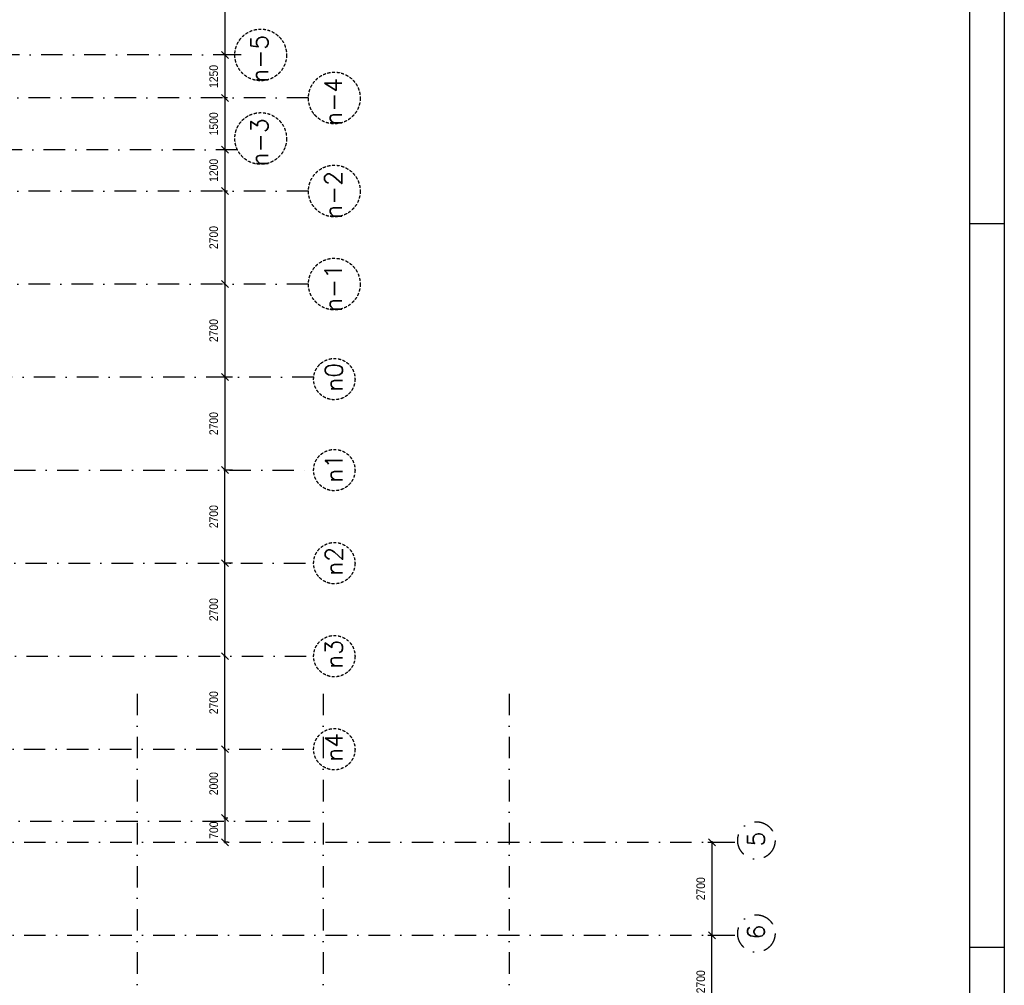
# Model space of a CAD drawing. Extents: x -161991 to 132574, y -998 to 324384.
# Tile 11 of 50: x -71869 to -43292, y 102446 to 130472. Entities that reach past the tile are written whole.
import ezdxf

# ---------------------------------------------------------------- set-up
doc = ezdxf.new("R2010")
doc.units = 0
doc.header["$LTSCALE"] = 50
doc.header["$MEASUREMENT"] = 0
doc.header["$PDSIZE"] = -1
doc.linetypes.add('DASHDOT', pattern=[25, 12.5, -6.25, 0, -6.25])
doc.linetypes.add('DD1', pattern=[2.66667, 1.66667, -0.5, 0, -0.5])
doc.layers.get('0').update_dxf_attribs({"linetype": 'CONTINUOUS'})
doc.layers.get('DEFPOINTS').update_dxf_attribs({"linetype": 'CONTINUOUS'})
for name, color, linetype in [('A--M$1A-_F123-', 1, 'CONTINUOUS'), ('STRAMIEN', 1, 'DD1'), ('X--L$2A-_KADER', 7, 'CONTINUOUS')]:
    doc.layers.add(name, color=color, linetype=linetype)
doc.styles.add('CITYBLEU', font='txt', dxfattribs={"width": 0.9})
doc.styles.add('HIEMSTRA', font='romans.shx')
doc.dimstyles.get("Standard").update_dxf_attribs({"dimscale": 40, "dimtxt": 2.5, "dimasz": 2, "dimexe": 0.3, "dimexo": 0.3, "dimgap": 2, "dimtad": 1, "dimdec": 0, "dimzin": 0, "dimdsep": 46, "dimtxsty": 'HIEMSTRA', "dimblk1": 'OBLIQUE', "dimblk2": 'OBLIQUE', "dimsah": 1, "dimcen": 0.09, "dimdle": 0.3, "dimclrd": 2, "dimclre": 2, "dimclrt": 3, "dimadec": 0, "dimazin": 0, "dimtfac": 1, "dimtdec": 4, "dimtofl": 0, "dimtmove": 2, "dimatfit": 3, "dimldrblk": 'OBLIQUE', "dimfxl": 0, "dimtvp": 625, "dimtolj": 1, "dimtzin": 0, "dimarcsym": 0})

# ---------------------------------------------------------------- blocks, each defined once
blk = doc.blocks.new('KAD_A0')
at = {"layer": 'X--L$2A-_KADER', "color": 1}
for p, q in [((-620, -10), (-620, 0)), ((-410, -10), (-410, 0))]:
    blk.add_line(p, q, dxfattribs=at)
blk.add_lwpolyline([(-1179, -10), (-1179, 831), (10, 831), (10, -10)], close=True, dxfattribs=at)
at = {"layer": 'X--L$2A-_KADER', "color": 4}
blk.add_lwpolyline([(-1169, 0), (0, 0), (0, 821), (-1169, 821)], close=True, dxfattribs=at)
blk = doc.blocks.new('_OBLIQUE')
at = {"color": 0, "linetype": 'ByBlock'}
blk.add_line((-0.5, -0.5), (0.5, 0.5), dxfattribs=at)
blk = doc.blocks.new('*D204')
at = {"color": 1, "linetype": 'ByBlock'}
for p, q in [((-12885, 50880), (-12885, 46620)), ((-12413, 50850), (-12915, 50850)), ((-12413, 46650), (-12915, 46650))]:
    blk.add_line(p, q, dxfattribs=at)
at = {"layer": 'DEFPOINTS', "color": 0, "linetype": 'ByBlock'}
for p in [(-12383, 50850), (-12885, 46650), (-12383, 46650)]:
    blk.add_point(p, dxfattribs=at)
at = {"color": 1, "linetype": 'ByBlock', "xscale": 200, "yscale": 200, "zscale": 200}
for p, rotation in [((-12885, 50850), 90), ((-12885, 46650), 270)]:
    blk.add_blockref('_OBLIQUE', p, dxfattribs=dict(at, rotation=rotation))
at = {"color": 3, "linetype": 'ByBlock', "insert": (-13210, 48750), "char_height": 250, "attachment_point": 5, "rotation": 90, "style": 'CITYBLEU'}
blk.add_mtext('\\A1;4200', dxfattribs=at)
blk = doc.blocks.new('*D205')
at = {"color": 1, "linetype": 'ByBlock'}
for p, q in [((-12885, 46680), (-12885, 45370)), ((-12855, 46650), (-12855, 46650)), ((-12855, 45400), (-12855, 45400))]:
    blk.add_line(p, q, dxfattribs=at)
at = {"layer": 'DEFPOINTS', "color": 0, "linetype": 'ByBlock'}
for p in [(-12885, 46650), (-12885, 45400), (-12885, 45400)]:
    blk.add_point(p, dxfattribs=at)
at = {"color": 1, "linetype": 'ByBlock', "xscale": 200, "yscale": 200, "zscale": 200}
for p, rotation in [((-12885, 46650), 90), ((-12885, 45400), 270)]:
    blk.add_blockref('_OBLIQUE', p, dxfattribs=dict(at, rotation=rotation))
at = {"color": 3, "linetype": 'ByBlock', "insert": (-13210, 46025), "char_height": 250, "attachment_point": 5, "rotation": 90, "style": 'CITYBLEU'}
blk.add_mtext('\\A1;1250', dxfattribs=at)
blk = doc.blocks.new('*D206')
at = {"color": 1, "linetype": 'ByBlock'}
for p, q in [((-12814, 45400), (-12915, 45400)), ((-12885, 45430), (-12885, 43870)), ((-12814, 43900), (-12915, 43900))]:
    blk.add_line(p, q, dxfattribs=at)
at = {"layer": 'DEFPOINTS', "color": 0, "linetype": 'ByBlock'}
for p in [(-12784, 45400), (-12885, 43900), (-12784, 43900)]:
    blk.add_point(p, dxfattribs=at)
at = {"color": 1, "linetype": 'ByBlock', "xscale": 200, "yscale": 200, "zscale": 200}
for p, rotation in [((-12885, 45400), 90), ((-12885, 43900), 270)]:
    blk.add_blockref('_OBLIQUE', p, dxfattribs=dict(at, rotation=rotation))
at = {"color": 3, "linetype": 'ByBlock', "insert": (-13210, 44650), "char_height": 250, "attachment_point": 5, "rotation": 90, "style": 'CITYBLEU'}
blk.add_mtext('\\A1;1500', dxfattribs=at)
blk = doc.blocks.new('*D207')
at = {"color": 1, "linetype": 'ByBlock'}
for p, q in [((-12814, 43900), (-12915, 43900)), ((-12885, 43930), (-12885, 42670)), ((-12814, 42700), (-12915, 42700))]:
    blk.add_line(p, q, dxfattribs=at)
at = {"layer": 'DEFPOINTS', "color": 0, "linetype": 'ByBlock'}
for p in [(-12784, 43900), (-12885, 42700), (-12784, 42700)]:
    blk.add_point(p, dxfattribs=at)
at = {"color": 1, "linetype": 'ByBlock', "xscale": 200, "yscale": 200, "zscale": 200}
for p, rotation in [((-12885, 43900), 90), ((-12885, 42700), 270)]:
    blk.add_blockref('_OBLIQUE', p, dxfattribs=dict(at, rotation=rotation))
at = {"color": 3, "linetype": 'ByBlock', "insert": (-13210, 43300), "char_height": 250, "attachment_point": 5, "rotation": 90, "style": 'CITYBLEU'}
blk.add_mtext('\\A1;1200', dxfattribs=at)
blk = doc.blocks.new('*D208')
at = {"color": 1, "linetype": 'ByBlock'}
for p, q in [((-12915, 42700), (-12915, 42700)), ((-12885, 42730), (-12885, 39970)), ((-12855, 40000), (-12855, 40000))]:
    blk.add_line(p, q, dxfattribs=at)
at = {"layer": 'DEFPOINTS', "color": 0, "linetype": 'ByBlock'}
for p in [(-12885, 42700), (-12885, 40000), (-12885, 40000)]:
    blk.add_point(p, dxfattribs=at)
at = {"color": 1, "linetype": 'ByBlock', "xscale": 200, "yscale": 200, "zscale": 200}
for p, rotation in [((-12885, 42700), 90), ((-12885, 40000), 270)]:
    blk.add_blockref('_OBLIQUE', p, dxfattribs=dict(at, rotation=rotation))
at = {"color": 3, "linetype": 'ByBlock', "insert": (-13210, 41350), "char_height": 250, "attachment_point": 5, "rotation": 90, "style": 'CITYBLEU'}
blk.add_mtext('\\A1;2700', dxfattribs=at)
blk = doc.blocks.new('*D209')
at = {"color": 1, "linetype": 'ByBlock'}
for p, q in [((-12885, 40030), (-12885, 37270)), ((-12864, 40000), (-12915, 40000)), ((-12864, 37300), (-12915, 37300))]:
    blk.add_line(p, q, dxfattribs=at)
at = {"layer": 'DEFPOINTS', "color": 0, "linetype": 'ByBlock'}
for p in [(-12834, 40000), (-12885, 37300), (-12834, 37300)]:
    blk.add_point(p, dxfattribs=at)
at = {"color": 1, "linetype": 'ByBlock', "xscale": 200, "yscale": 200, "zscale": 200}
for p, rotation in [((-12885, 40000), 90), ((-12885, 37300), 270)]:
    blk.add_blockref('_OBLIQUE', p, dxfattribs=dict(at, rotation=rotation))
at = {"color": 3, "linetype": 'ByBlock', "insert": (-13210, 38650), "char_height": 250, "attachment_point": 5, "rotation": 90, "style": 'CITYBLEU'}
blk.add_mtext('\\A1;2700', dxfattribs=at)
blk = doc.blocks.new('*D210')
at = {"color": 1, "linetype": 'ByBlock'}
for p, q in [((-12664, 37300), (-12915, 37300)), ((-12885, 37330), (-12885, 34570)), ((-12664, 34600), (-12915, 34600))]:
    blk.add_line(p, q, dxfattribs=at)
at = {"layer": 'DEFPOINTS', "color": 0, "linetype": 'ByBlock'}
for p in [(-12634, 37300), (-12885, 34600), (-12634, 34600)]:
    blk.add_point(p, dxfattribs=at)
at = {"color": 1, "linetype": 'ByBlock', "xscale": 200, "yscale": 200, "zscale": 200}
for p, rotation in [((-12885, 37300), 90), ((-12885, 34600), 270)]:
    blk.add_blockref('_OBLIQUE', p, dxfattribs=dict(at, rotation=rotation))
at = {"color": 3, "linetype": 'ByBlock', "insert": (-13210, 35950), "char_height": 250, "attachment_point": 5, "rotation": 90, "style": 'CITYBLEU'}
blk.add_mtext('\\A1;2700', dxfattribs=at)
blk = doc.blocks.new('*D211')
at = {"color": 1, "linetype": 'ByBlock'}
for p, q in [((-12885, 26470), (-12885, 29230)), ((-12855, 29200), (-12855, 29200)), ((-12915, 26500), (-12915, 26500))]:
    blk.add_line(p, q, dxfattribs=at)
at = {"layer": 'DEFPOINTS', "color": 0, "linetype": 'ByBlock'}
for p in [(-12885, 29200), (-12885, 29200), (-12885, 26500)]:
    blk.add_point(p, dxfattribs=at)
at = {"color": 1, "linetype": 'ByBlock', "xscale": 200, "yscale": 200, "zscale": 200}
for p, rotation in [((-12885, 29200), 90), ((-12885, 26500), 270)]:
    blk.add_blockref('_OBLIQUE', p, dxfattribs=dict(at, rotation=rotation))
at = {"color": 3, "linetype": 'ByBlock', "insert": (-13210, 27850), "char_height": 250, "attachment_point": 5, "rotation": 90, "style": 'CITYBLEU'}
blk.add_mtext('\\A1;2700', dxfattribs=at)
blk = doc.blocks.new('*D212')
at = {"color": 1, "linetype": 'ByBlock'}
for p, q in [((-12864, 31900), (-12915, 31900)), ((-12885, 29170), (-12885, 31930)), ((-12864, 29200), (-12915, 29200))]:
    blk.add_line(p, q, dxfattribs=at)
at = {"layer": 'DEFPOINTS', "color": 0, "linetype": 'ByBlock'}
for p in [(-12885, 31900), (-12834, 31900), (-12834, 29200)]:
    blk.add_point(p, dxfattribs=at)
at = {"color": 1, "linetype": 'ByBlock', "xscale": 200, "yscale": 200, "zscale": 200}
for p, rotation in [((-12885, 31900), 90), ((-12885, 29200), 270)]:
    blk.add_blockref('_OBLIQUE', p, dxfattribs=dict(at, rotation=rotation))
at = {"color": 3, "linetype": 'ByBlock', "insert": (-13210, 30550), "char_height": 250, "attachment_point": 5, "rotation": 90, "style": 'CITYBLEU'}
blk.add_mtext('\\A1;2700', dxfattribs=at)
blk = doc.blocks.new('*D213')
at = {"color": 1, "linetype": 'ByBlock'}
for p, q in [((-12664, 34600), (-12915, 34600)), ((-12885, 31870), (-12885, 34630)), ((-12664, 31900), (-12915, 31900))]:
    blk.add_line(p, q, dxfattribs=at)
at = {"layer": 'DEFPOINTS', "color": 0, "linetype": 'ByBlock'}
for p in [(-12885, 34600), (-12634, 34600), (-12634, 31900)]:
    blk.add_point(p, dxfattribs=at)
at = {"color": 1, "linetype": 'ByBlock', "xscale": 200, "yscale": 200, "zscale": 200}
for p, rotation in [((-12885, 34600), 90), ((-12885, 31900), 270)]:
    blk.add_blockref('_OBLIQUE', p, dxfattribs=dict(at, rotation=rotation))
at = {"color": 3, "linetype": 'ByBlock', "insert": (-13210, 33250), "char_height": 250, "attachment_point": 5, "rotation": 90, "style": 'CITYBLEU'}
blk.add_mtext('\\A1;2700', dxfattribs=at)
blk = doc.blocks.new('*D214')
at = {"color": 1, "linetype": 'ByBlock'}
for p, q in [((-12915, 26500), (-12915, 26500)), ((-12885, 26530), (-12885, 24470)), ((-12855, 24500), (-12855, 24500))]:
    blk.add_line(p, q, dxfattribs=at)
at = {"layer": 'DEFPOINTS', "color": 0, "linetype": 'ByBlock'}
for p in [(-12885, 26500), (-12885, 24500), (-12885, 24500)]:
    blk.add_point(p, dxfattribs=at)
at = {"color": 1, "linetype": 'ByBlock', "xscale": 200, "yscale": 200, "zscale": 200}
for p, rotation in [((-12885, 26500), 90), ((-12885, 24500), 270)]:
    blk.add_blockref('_OBLIQUE', p, dxfattribs=dict(at, rotation=rotation))
at = {"color": 3, "linetype": 'ByBlock', "insert": (-13210, 25500), "char_height": 250, "attachment_point": 5, "rotation": 90, "style": 'CITYBLEU'}
blk.add_mtext('\\A1;2000', dxfattribs=at)
blk = doc.blocks.new('*D215')
at = {"color": 1, "linetype": 'ByBlock'}
for p, q in [((-12799, 24500), (-12915, 24500)), ((-12885, 24530), (-12885, 23770)), ((-12799, 23800), (-12915, 23800))]:
    blk.add_line(p, q, dxfattribs=at)
at = {"layer": 'DEFPOINTS', "color": 0, "linetype": 'ByBlock'}
for p in [(-12769, 24500), (-12885, 23800), (-12769, 23800)]:
    blk.add_point(p, dxfattribs=at)
at = {"color": 1, "linetype": 'ByBlock', "xscale": 200, "yscale": 200, "zscale": 200}
for p, rotation in [((-12885, 24500), 90), ((-12885, 23800), 270)]:
    blk.add_blockref('_OBLIQUE', p, dxfattribs=dict(at, rotation=rotation))
at = {"color": 3, "linetype": 'ByBlock', "insert": (-13207, 24150), "char_height": 250, "attachment_point": 5, "rotation": 90, "style": 'CITYBLEU'}
blk.add_mtext('\\A1;700', dxfattribs=at)
blk = doc.blocks.new('*D216')
at = {"color": 1, "linetype": 'ByBlock'}
for p, q in [((1131, 23800), (1281, 23800)), ((1251, 23830), (1251, 21070)), ((1131, 21100), (1281, 21100))]:
    blk.add_line(p, q, dxfattribs=at)
at = {"layer": 'DEFPOINTS', "color": 0, "linetype": 'ByBlock'}
for p in [(1101, 23800), (1101, 21100), (1251, 21100)]:
    blk.add_point(p, dxfattribs=at)
at = {"color": 1, "linetype": 'ByBlock', "xscale": 200, "yscale": 200, "zscale": 200}
for p, rotation in [((1251, 23800), 90), ((1251, 21100), 270)]:
    blk.add_blockref('_OBLIQUE', p, dxfattribs=dict(at, rotation=rotation))
at = {"color": 3, "linetype": 'ByBlock', "insert": (926, 22450), "char_height": 250, "attachment_point": 5, "rotation": 90, "style": 'CITYBLEU'}
blk.add_mtext('\\A1;2700', dxfattribs=at)
blk = doc.blocks.new('*D217')
at = {"color": 1, "linetype": 'ByBlock'}
for p, q in [((1131, 21100), (1281, 21100)), ((1251, 18370), (1251, 21130)), ((1131, 18400), (1281, 18400))]:
    blk.add_line(p, q, dxfattribs=at)
at = {"layer": 'DEFPOINTS', "color": 0, "linetype": 'ByBlock'}
for p in [(1101, 21100), (1251, 21100), (1101, 18400)]:
    blk.add_point(p, dxfattribs=at)
at = {"color": 1, "linetype": 'ByBlock', "xscale": 200, "yscale": 200, "zscale": 200}
for p, rotation in [((1251, 21100), 90), ((1251, 18400), 270)]:
    blk.add_blockref('_OBLIQUE', p, dxfattribs=dict(at, rotation=rotation))
at = {"color": 3, "linetype": 'ByBlock', "insert": (926, 19750), "char_height": 250, "attachment_point": 5, "rotation": 90, "style": 'CITYBLEU'}
blk.add_mtext('\\A1;2700', dxfattribs=at)
blk = doc.blocks.new('9403PLGR')
h = blk.add_hatch(color=256)
h.paths.add_polyline_path([(317447, 31766), (317350, 31786)], flags=0)
edge = h.paths.add_edge_path()
edge.add_line((317447, 31766), (317350, 31786))
edge.add_line((317447, 31766), (318232, 35616))
edge.add_line((318232, 35616), (319726, 35312))
edge.add_line((319726, 35312), (319746, 35410))
edge.add_line((319746, 35410), (314749, 36428))
edge.add_line((314749, 36428), (314729, 36330))
edge.add_line((314729, 36330), (318134, 35636))
edge.add_line((318134, 35636), (317350, 31786))
edge = h.paths.add_edge_path(flags=16)
edge.add_line((317350, 31786), (317447, 31766))
edge.add_line((318134, 35636), (317350, 31786))
edge.add_line((314729, 36330), (318134, 35636))
edge.add_line((314749, 36428), (314729, 36330))
edge.add_line((319746, 35410), (314749, 36428))
edge.add_line((319726, 35312), (319746, 35410))
edge.add_line((318232, 35616), (319726, 35312))
edge.add_line((317447, 31766), (318232, 35616))
h = blk.add_hatch(color=256)
h.paths.add_polyline_path([(317447, 31766), (317350, 31786)], flags=0)
edge = h.paths.add_edge_path()
edge.add_line((317447, 31766), (317350, 31786))
edge.add_line((317447, 31766), (318232, 35616))
edge.add_line((318232, 35616), (319726, 35312))
edge.add_line((319726, 35312), (319746, 35410))
edge.add_line((319746, 35410), (314749, 36428))
edge.add_line((314749, 36428), (314729, 36330))
edge.add_line((314729, 36330), (318134, 35636))
edge.add_line((318134, 35636), (317350, 31786))
edge = h.paths.add_edge_path(flags=16)
edge.add_line((317350, 31786), (317447, 31766))
edge.add_line((318134, 35636), (317350, 31786))
edge.add_line((314729, 36330), (318134, 35636))
edge.add_line((314749, 36428), (314729, 36330))
edge.add_line((319746, 35410), (314749, 36428))
edge.add_line((319726, 35312), (319746, 35410))
edge.add_line((318232, 35616), (319726, 35312))
edge.add_line((317447, 31766), (318232, 35616))
blk = doc.blocks.new('STRAM_000')
at = {"layer": 'STRAMIEN', "color": 40, "linetype": 'DASHDOT'}
for p, q in [((-12596.24, 46650), (-43304.867, 46650.002)), ((-10459.265, 45399.999), (-35330.483, 45400.002)), ((-12521.952, 43899.557), (-39289.938, 43899.56)), ((-10459.265, 42699.999), (-35330.483, 42700.002)), ((-10459.265, 39999.998), (-35330.506, 40000.002)), ((-10306.389, 37300), (-39925.329, 37300)), ((-29006.596, 34600), (-10309.265, 34600)), ((-39925.329, 31900), (-10309.265, 31900)), ((-36149.092, 29200), (-10309.265, 29200)), ((-69976.184, 26500), (-10309.265, 26500)), ((-39791.98, 24407), (-10309.265, 24407))]:
    blk.add_line(p, q, dxfattribs=at)
at = {"layer": 'STRAMIEN', "color": 8, "linetype": 'DASHDOT'}
for p, q in [((-15434.938, 28110.192), (-15434.938, -10338.457)), ((-10034.938, 28110.192), (-10034.938, -10338.457)), ((-4634.938, 28110.192), (-4634.938, -10338.457)), ((-69969.041, 23800), (2000, 23800)), ((-69969.041, 21100), (2000, 21100))]:
    blk.add_line(p, q, dxfattribs=at)
at = {"layer": 'STRAMIEN'}
for centre, radius in [((-11846.24, 46650.001), 750), ((-9709.265, 45400), 750), ((-11846.24, 44225.001), 750), ((-9709.265, 42700), 750), ((-9709.265, 40000), 750), ((-9709.265, 37241.32), 600), ((-9709.265, 34600), 600), ((-9709.265, 31900), 600), ((-9709.265, 29200), 600), ((-9709.265, 26500), 600)]:
    blk.add_circle(centre, radius, dxfattribs=at)
at = {"layer": 'STRAMIEN', "color": 8, "linetype": 'DASHDOT'}
for centre in [(2539.679, 23851.585), (2539.679, 21151.585)]:
    blk.add_circle(centre, 542.139, dxfattribs=at)
at = {"layer": 'STRAMIEN', "color": 3, "style": 'HIEMSTRA'}
for s, p in [('n-5', (-11630.544, 45838.931)), ('n-4', (-9493.569, 44588.93)), ('n-3', (-11630.544, 43413.931)), ('n-2', (-9493.569, 41888.93)), ('n-1', (-9493.569, 39188.93)), ('n0', (-9471.065, 36876.263)), ('n1', (-9471.065, 34234.943)), ('n2', (-9471.065, 31534.943)), ('n3', (-9471.065, 28834.943)), ('n4', (-9471.065, 26134.943))]:
    blk.add_text(s, height=500, rotation=90, dxfattribs=at).set_placement(p)
at = {"layer": 'STRAMIEN', "color": 8, "linetype": 'DASHDOT', "style": 'HIEMSTRA'}
for s, p in [('5', (2777.88, 23677.861)), ('6', (2777.88, 20977.861))]:
    blk.add_text(s, height=500, rotation=90, dxfattribs=at).set_placement(p)
at = {"layer": 'A--M$1A-_F123-', "linetype": 'Continuous'}
for base, p1, p2, picture, middle in [((-12884.637, 46650), (-12383.182, 50849.999), (-12383.182, 46650), '*D204', (-13209.637, 48750)), ((-12884.637, 45400), (-12884.637, 46650), (-12884.637, 45400), '*D205', (-13209.637, 46025)), ((-12884.637, 43899.557), (-12784.346, 45399.999), (-12784.346, 43899.557), '*D206', (-13209.637, 44649.778)), ((-12884.637, 42700), (-12784.346, 43899.558), (-12784.346, 42700), '*D207', (-13209.637, 43299.779)), ((-12884.637, 39999.999), (-12884.637, 42699.999), (-12884.638, 39999.999), '*D208', (-13209.637, 41349.999)), ((-12884.637, 37300), (-12834.491, 39999.999), (-12834.491, 37300), '*D209', (-13209.637, 38649.999)), ((-12884.637, 34600), (-12633.909, 37300), (-12633.909, 34600), '*D210', (-13209.637, 35950)), ((-12884.637, 34600), (-12633.909, 31900), (-12633.909, 34600), '*D213', (-13209.637, 33250)), ((-12884.637, 31900), (-12834.491, 29200.001), (-12834.491, 31900), '*D212', (-13209.637, 30550.001)), ((-12884.637, 29200.001), (-12884.637, 26500.001), (-12884.638, 29200.001), '*D211', (-13209.637, 27850.001)), ((-12884.637, 24499.999), (-12884.637, 26499.999), (-12884.638, 24499.999), '*D214', (-13209.637, 25499.999)), ((1251.441, 21100), (1101.071, 23800), (1101.071, 21100), '*D216', (926.441, 22450)), ((1251.441, 21100), (1101.071, 18400), (1101.071, 21100), '*D217', (926.441, 19750))]:
    dim = blk.add_linear_dim(base=base, p1=p1, p2=p2, angle=90, dimstyle='Standard', dxfattribs=at)
    dim.commit()
    dim.dimension.update_dxf_attribs({"geometry": picture, "text_midpoint": middle})
dim = blk.add_linear_dim(base=(-12884.637, 23800), p1=(-12768.79, 24500), p2=(-12768.79, 23800), angle=90, dimstyle='Standard', dxfattribs=at)
dim.commit()
dim.dimension.update_dxf_attribs({"geometry": '*D215', "text_midpoint": (-13207.182, 24150), "dimtype": 160})

msp = doc.modelspace()

# ---------------------------------------------------------------- block references
msp.add_blockref('STRAM_000', (-53027.8, 82799))
at = {"rotation": 90}
for name, p, xscale, yscale, zscale in [('KAD_A0', (-44292.4, 165545.7), 100, 100, 100), ('9403PLGR', (-53594.7, 58918.4), 0.2, 0.2, 0.2)]:
    msp.add_blockref(name, p, dxfattribs=dict(at, xscale=xscale, yscale=yscale, zscale=zscale))

doc.saveas('drawing.dxf')
